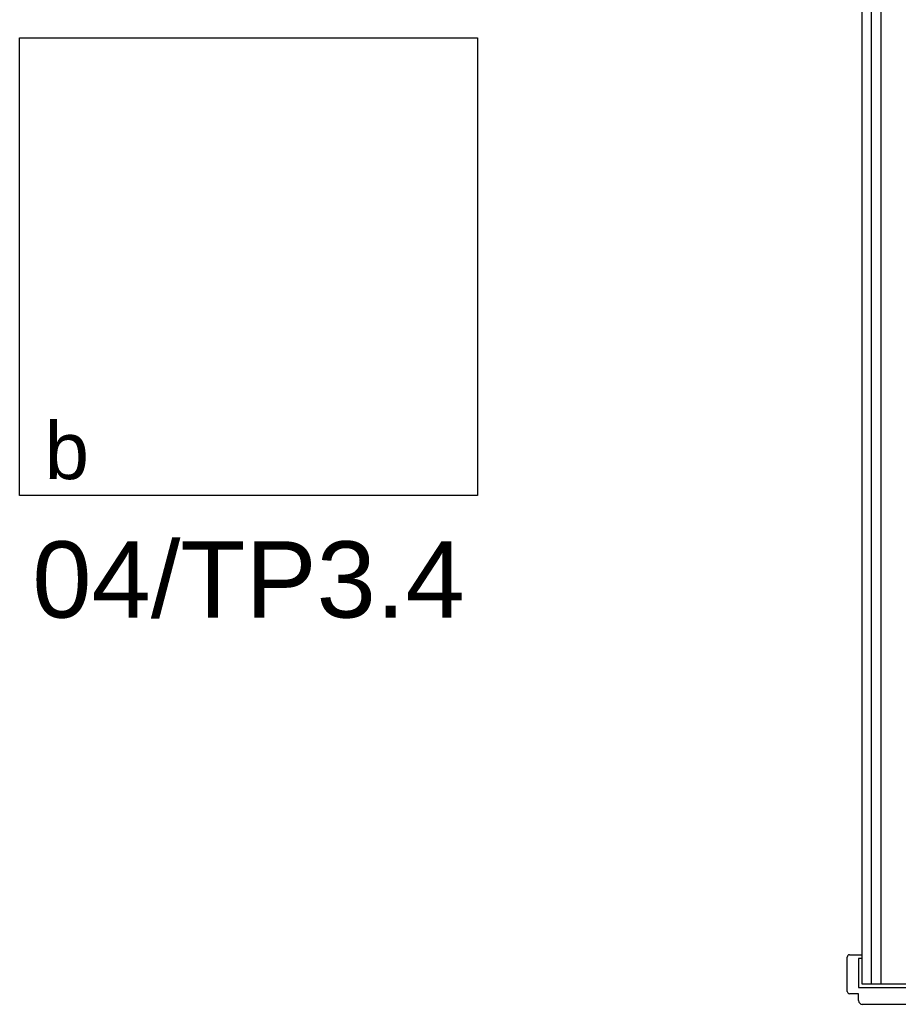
# Model space of a CAD drawing. Header units: millimetres. Extents: x 45983 to 94428, y -13359 to 18562.
# Tile 18 of 57: x 85536 to 86688, y -4519 to -3228. Entities that reach past the tile are written whole.
import ezdxf

# ---------------------------------------------------------------- set-up
doc = ezdxf.new("R2010")
doc.units = ezdxf.units.MM
doc.layers.add('Oświetlenie', color=5, linetype='Continuous')
doc.styles.get("Standard").update_dxf_attribs({"font": 'ARIAL.TTF'})

msp = doc.modelspace()

# ---------------------------------------------------------------- linework, layer by layer
for p, q in [((86640, -2710.9), (86640, -4492)), ((86652.5, -2710.9), (86652.5, -4492)), ((86665, -2710.9), (86665, -4492)), ((86624, -4454), (86640, -4454)), ((86621, -4502), (86621, -4457)), ((86636, -4459), (86636, -4497)), ((86640, -4459), (86636, -4459)), ((86640, -4492), (86765, -4492)), ((86636, -4505), (86624, -4505)), ((86636, -4497), (86769, -4497)), ((86636, -4514), (86636, -4505)), ((86640, -4518.9), (86640, -4519)), ((86755, -4519), (86640, -4519))]:
    msp.add_line(p, q)
for centre, radius, start, end in [((86624, -4457), 3, 90, 180), ((86624, -4502), 3, 180, 270), ((86641, -4514), 5, 180, 270)]:
    msp.add_arc(centre, radius, start, end)
at = {"layer": 'Oświetlenie'}
for p, q in [((85536.2, -3851.5), (85536.2, -3251.5)), ((85536.2, -3251.5), (86136.2, -3251.5)), ((86136.2, -3251.5), (86136.2, -3851.5)), ((86136.2, -3851.5), (85536.2, -3851.5))]:
    msp.add_line(p, q, dxfattribs=at)

# ---------------------------------------------------------------- texts
for s, insert, char_height, width, attachment_point in [('b', (85568.9, -3755.2), 75, 249.331, 1), ('04/TP3.4', (85836.2, -3962.5), 100, 6342.147, 5)]:
    msp.add_mtext(s, dxfattribs=dict(at, insert=insert, char_height=char_height, width=width, attachment_point=attachment_point))

doc.saveas('drawing.dxf')
